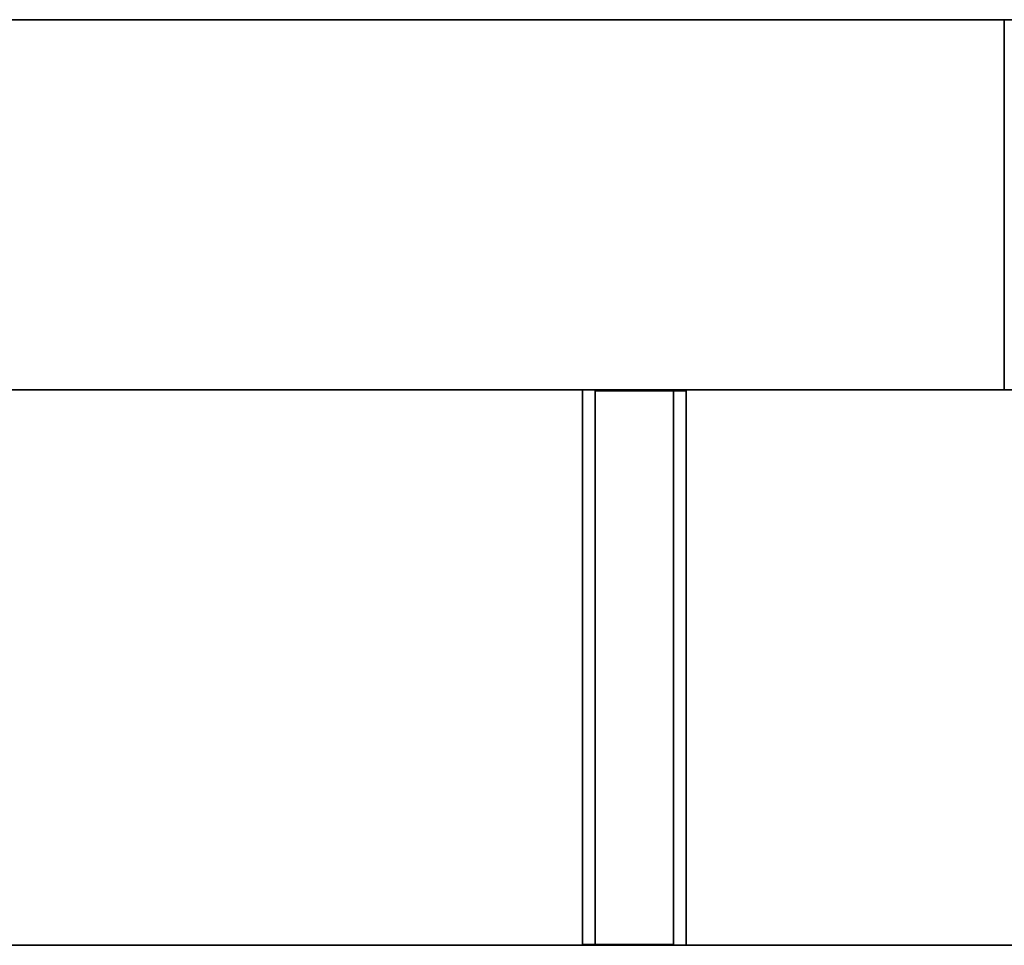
# Model space of a CAD drawing. Header units: millimetres. Extents: x -35 to 33166, y -35 to 31591.
# Tile 26 of 100: x 582 to 853, y 1755 to 2009. Entities that reach past the tile are written whole.
import ezdxf

# ---------------------------------------------------------------- set-up
doc = ezdxf.new("R2010")
doc.units = ezdxf.units.MM
doc.header["$LTSCALE"] = 25.4
doc.layers.get('0').update_dxf_attribs({"true_color": 0xffffff})
doc.layers.add('ICF - L1', color=7, linetype='Continuous', true_color=0xb4b464)
doc.layers.add('ICF - L2', color=7, linetype='Continuous', true_color=0x64ff64)

# ---------------------------------------------------------------- blocks, each defined once
blk = doc.blocks.new('Group8182')
for p, q in [((-887.3, -254, 0), (-254, -254, 0)), ((-887.3, -254, 457.2), (-254, -254, 457.2))]:
    blk.add_line(p, q)
blk = doc.blocks.new('Group8183')
for p, q in [((-887.3, 0, 457.2), (0, 0, 457.2)), ((0, 0, 0), (-887.3, 0, 0)), ((-227.79, -101.6, 457.2), (-887.3, -101.6, 457.2)), ((-227.79, -101.6, 0), (-887.3, -101.6, 0))]:
    blk.add_line(p, q)
blk = doc.blocks.new('Group8186')
for p, q in [((-596.7, -253.75, 405.8), (-596.7, -101.6, 405.8)), ((-596.7, -101.6, 405.8), (-596.7, -101.6, 312.12)), ((-596.7, -101.6, 312.12), (-596.7, -253.75, 312.12)), ((-596.7, -101.6, 312.12), (-571.7, -101.6, 312.12)), ((-571.7, -101.6, 405.8), (-596.7, -101.6, 405.8)), ((-571.7, -253.75, 312.12), (-571.7, -101.6, 312.12)), ((-571.7, -101.6, 312.12), (-571.7, -101.6, 405.8)), ((-571.7, -101.6, 405.8), (-571.7, -253.75, 405.8)), ((-596.7, -253.75, 312.12), (-596.7, -253.75, 405.8)), ((-571.7, -253.75, 312.12), (-596.7, -253.75, 312.12)), ((-596.7, -253.75, 405.8), (-571.7, -253.75, 405.8)), ((-571.7, -253.75, 405.8), (-571.7, -253.75, 312.12))]:
    blk.add_line(p, q)
blk = doc.blocks.new('Group8187')
for p, q in [((-596.7, -253.75, 144.68), (-596.7, -101.6, 144.68)), ((-596.7, -101.6, 144.68), (-596.7, -101.6, 51)), ((-596.7, -101.6, 51), (-596.7, -253.75, 51)), ((-596.7, -101.6, 51), (-571.7, -101.6, 51)), ((-571.7, -101.6, 144.68), (-596.7, -101.6, 144.68)), ((-571.7, -253.75, 51), (-571.7, -101.6, 51)), ((-571.7, -101.6, 51), (-571.7, -101.6, 144.68)), ((-571.7, -101.6, 144.68), (-571.7, -253.75, 144.68)), ((-596.7, -253.75, 51), (-596.7, -253.75, 144.68)), ((-571.7, -253.75, 51), (-596.7, -253.75, 51)), ((-596.7, -253.75, 144.68), (-571.7, -253.75, 144.68)), ((-571.7, -253.75, 144.68), (-571.7, -253.75, 51))]:
    blk.add_line(p, q)
blk = doc.blocks.new('6XR35_90_C_FC_344suk_MSG')
for name in ['Group8183', 'Group8186', 'Group8187', 'Group8182']:
    blk.add_blockref(name, (0, 0))
blk = doc.blocks.new('Group6861')
for p, q in [((-254, -254, 457.2), (-887.19926, -254, 457.2)), ((-887.19926, -254, 457.2), (-887.19926, -355.6, 457.2)), ((-254, -254), (-887.19926, -254)), ((-887.19926, -254), (-887.19926, -254, 457.2)), ((-887.19926, -355.6), (-887.19926, -254)), ((-887.19926, -355.6, 457.2), (-355.6, -355.6, 457.2)), ((-887.19926, -355.6, 457.2), (-887.19926, -355.6)), ((-887.19926, -355.6), (-355.6, -355.6))]:
    blk.add_line(p, q)
blk = doc.blocks.new('Group6865')
for p, q in [((-799.9, -253.75, 144.68), (-799.9, -101.6, 144.68)), ((-799.9, -101.6, 144.68), (-799.9, -101.6, 51)), ((-799.9, -101.6, 51), (-799.9, -253.75, 51)), ((-799.9, -101.6, 51), (-774.9, -101.6, 51)), ((-774.9, -101.6, 144.68), (-799.9, -101.6, 144.68)), ((-774.9, -253.75, 51), (-774.9, -101.6, 51)), ((-774.9, -101.6, 51), (-774.9, -101.6, 144.68)), ((-774.9, -101.6, 144.68), (-774.9, -253.75, 144.68)), ((-799.9, -253.75, 51), (-799.9, -253.75, 144.68)), ((-774.9, -253.75, 51), (-799.9, -253.75, 51)), ((-799.9, -253.75, 144.68), (-774.9, -253.75, 144.68)), ((-774.9, -253.75, 144.68), (-774.9, -253.75, 51))]:
    blk.add_line(p, q)
blk = doc.blocks.new('Group6866')
for p, q in [((-799.9, -253.75, 405.8), (-799.9, -101.6, 405.8)), ((-799.9, -101.6, 405.8), (-799.9, -101.6, 312.12)), ((-799.9, -101.6, 312.12), (-799.9, -253.75, 312.12)), ((-799.9, -101.6, 312.12), (-774.9, -101.6, 312.12)), ((-774.9, -101.6, 405.8), (-799.9, -101.6, 405.8)), ((-774.9, -253.75, 312.12), (-774.9, -101.6, 312.12)), ((-774.9, -101.6, 312.12), (-774.9, -101.6, 405.8)), ((-774.9, -101.6, 405.8), (-774.9, -253.75, 405.8)), ((-799.9, -253.75, 312.12), (-799.9, -253.75, 405.8)), ((-774.9, -253.75, 312.12), (-799.9, -253.75, 312.12)), ((-799.9, -253.75, 405.8), (-774.9, -253.75, 405.8)), ((-774.9, -253.75, 405.8), (-774.9, -253.75, 312.12))]:
    blk.add_line(p, q)
blk = doc.blocks.new('6XR35_90_C_FC_509mcb')
for name in ['Group6865', 'Group6866', 'Group6861']:
    blk.add_blockref(name, (0, 0))
blk = doc.blocks.new('Group8513')
for p, q in [((0, 0), (0, -480.9)), ((0, 0, 457.2), (0, -480.9, 457.2)), ((-101.6, -480.9, 457.2), (-101.6, -227.96, 457.2)), ((-101.6, -227.96), (-101.6, -480.9)), ((-101.6, -480.9, 457.2), (-101.6, -480.9)), ((0, -480.9), (-101.6, -480.9)), ((0, -480.9, 457.2), (-101.6, -480.9, 457.2)), ((0, -480.9, 457.2), (0, -480.9))]:
    blk.add_line(p, q)
blk = doc.blocks.new('6XR35_90_C_FC_cg99q3_MSG')
blk.add_blockref('Group8513', (0, 0))
blk = doc.blocks.new('Group7425')
for p, q in [((-254, -254, 457.2), (-887.19926, -254, 457.2)), ((-887.19926, -254, 457.2), (-887.19926, -355.6, 457.2)), ((-254, -254), (-887.19926, -254)), ((-887.19926, -254), (-887.19926, -254, 457.2)), ((-887.19926, -355.6), (-887.19926, -254)), ((-887.19926, -355.6, 457.2), (-355.6, -355.6, 457.2)), ((-887.19926, -355.6, 457.2), (-887.19926, -355.6)), ((-887.19926, -355.6), (-355.6, -355.6))]:
    blk.add_line(p, q)
blk = doc.blocks.new('Group7429')
for p, q in [((-799.9, -253.75, 144.68), (-799.9, -101.6, 144.68)), ((-799.9, -101.6, 144.68), (-799.9, -101.6, 51)), ((-799.9, -101.6, 51), (-799.9, -253.75, 51)), ((-799.9, -101.6, 51), (-774.9, -101.6, 51)), ((-774.9, -101.6, 144.68), (-799.9, -101.6, 144.68)), ((-774.9, -253.75, 51), (-774.9, -101.6, 51)), ((-774.9, -101.6, 51), (-774.9, -101.6, 144.68)), ((-774.9, -101.6, 144.68), (-774.9, -253.75, 144.68)), ((-799.9, -253.75, 51), (-799.9, -253.75, 144.68)), ((-774.9, -253.75, 51), (-799.9, -253.75, 51)), ((-799.9, -253.75, 144.68), (-774.9, -253.75, 144.68)), ((-774.9, -253.75, 144.68), (-774.9, -253.75, 51))]:
    blk.add_line(p, q)
blk = doc.blocks.new('Group7430')
for p, q in [((-799.9, -253.75, 405.8), (-799.9, -101.6, 405.8)), ((-799.9, -101.6, 405.8), (-799.9, -101.6, 312.12)), ((-799.9, -101.6, 312.12), (-799.9, -253.75, 312.12)), ((-799.9, -101.6, 312.12), (-774.9, -101.6, 312.12)), ((-774.9, -101.6, 405.8), (-799.9, -101.6, 405.8)), ((-774.9, -253.75, 312.12), (-774.9, -101.6, 312.12)), ((-774.9, -101.6, 312.12), (-774.9, -101.6, 405.8)), ((-774.9, -101.6, 405.8), (-774.9, -253.75, 405.8)), ((-799.9, -253.75, 312.12), (-799.9, -253.75, 405.8)), ((-774.9, -253.75, 312.12), (-799.9, -253.75, 312.12)), ((-799.9, -253.75, 405.8), (-774.9, -253.75, 405.8)), ((-774.9, -253.75, 405.8), (-774.9, -253.75, 312.12))]:
    blk.add_line(p, q)
blk = doc.blocks.new('6XR35_90_C_FC_77i85d')
for name in ['Group7429', 'Group7430', 'Group7425']:
    blk.add_blockref(name, (0, 0))
blk = doc.blocks.new('Group8684')
for p, q in [((-887.3, -254, 0), (-254, -254, 0)), ((-887.3, -254, 457.2), (-254, -254, 457.2))]:
    blk.add_line(p, q)
blk = doc.blocks.new('Group8685')
for p, q in [((-887.3, 0, 0), (0, 0, 0)), ((0, 0, 457.2), (-887.3, 0, 457.2)), ((-227.79, -101.6, 0), (-887.3, -101.6, 0)), ((-227.79, -101.6, 457.2), (-887.3, -101.6, 457.2))]:
    blk.add_line(p, q)
blk = doc.blocks.new('Group8688')
for p, q in [((-596.7, -253.75, 405.8), (-596.7, -101.6, 405.8)), ((-596.7, -101.6, 405.8), (-596.7, -101.6, 312.12)), ((-596.7, -101.6, 312.12), (-596.7, -253.75, 312.12)), ((-596.7, -101.6, 312.12), (-571.7, -101.6, 312.12)), ((-571.7, -101.6, 405.8), (-596.7, -101.6, 405.8)), ((-571.7, -253.75, 312.12), (-571.7, -101.6, 312.12)), ((-571.7, -101.6, 312.12), (-571.7, -101.6, 405.8)), ((-571.7, -101.6, 405.8), (-571.7, -253.75, 405.8)), ((-596.7, -253.75, 312.12), (-596.7, -253.75, 405.8)), ((-571.7, -253.75, 312.12), (-596.7, -253.75, 312.12)), ((-596.7, -253.75, 405.8), (-571.7, -253.75, 405.8)), ((-571.7, -253.75, 405.8), (-571.7, -253.75, 312.12))]:
    blk.add_line(p, q)
blk = doc.blocks.new('Group8689')
for p, q in [((-596.7, -253.75, 144.68), (-596.7, -101.6, 144.68)), ((-596.7, -101.6, 144.68), (-596.7, -101.6, 51)), ((-596.7, -101.6, 51), (-596.7, -253.75, 51)), ((-596.7, -101.6, 51), (-571.7, -101.6, 51)), ((-571.7, -101.6, 144.68), (-596.7, -101.6, 144.68)), ((-571.7, -253.75, 51), (-571.7, -101.6, 51)), ((-571.7, -101.6, 51), (-571.7, -101.6, 144.68)), ((-571.7, -101.6, 144.68), (-571.7, -253.75, 144.68)), ((-596.7, -253.75, 51), (-596.7, -253.75, 144.68)), ((-571.7, -253.75, 51), (-596.7, -253.75, 51)), ((-596.7, -253.75, 144.68), (-571.7, -253.75, 144.68)), ((-571.7, -253.75, 144.68), (-571.7, -253.75, 51))]:
    blk.add_line(p, q)
blk = doc.blocks.new('6XR35_90_C_FC_cfhkf9_MSG')
for name in ['Group8685', 'Group8688', 'Group8689', 'Group8684']:
    blk.add_blockref(name, (0, 0))
blk = doc.blocks.new('Group#1523')
for p, q in [((0, -480.9), (0, 0)), ((0, 0, 457.2), (0, -480.9, 457.2)), ((-101.6, -480.9), (-101.6, -227.96)), ((-101.6, -480.9, 457.2), (-101.6, -227.96, 457.2)), ((0, -480.9), (-101.6, -480.9)), ((-101.6, -480.9, 457.2), (-101.6, -480.9)), ((0, -480.9, 457.2), (-101.6, -480.9, 457.2)), ((0, -480.9, 457.2), (0, -480.9))]:
    blk.add_line(p, q)
blk = doc.blocks.new('6XR35_90_C_FC_h2mbp3_MSG')
blk.add_blockref('Group#1523', (0, 0))
blk = doc.blocks.new('Group#1529')
for p, q in [((-887.2, -355.59, 0), (-887.2, -254, 0)), ((-355.86, -254, 0), (-887.2, -254, 0)), ((-887.2, -254, 457.2), (-887.2, -355.59, 457.2)), ((-887.2, -254, 0), (-887.2, -254, 457.2)), ((-355.86, -254, 457.2), (-887.2, -254, 457.2)), ((-355.85, -355.6, 0), (-355.86, -254, 0)), ((-355.86, -254, 0), (-355.86, -254, 457.2)), ((-355.86, -254, 457.2), (-355.85, -355.6, 457.2)), ((-887.2, -355.59, 0), (-355.85, -355.6, 0)), ((-355.85, -355.6, 457.2), (-887.2, -355.59, 457.2)), ((-887.2, -355.59, 457.2), (-887.2, -355.59, 0)), ((-355.85, -355.6, 457.2), (-355.85, -355.6, 0))]:
    blk.add_line(p, q)
blk = doc.blocks.new('Group#1533')
for p, q in [((-799.9, -253.75, 144.68), (-799.9, -101.6, 144.68)), ((-799.9, -101.6, 144.68), (-799.9, -101.6, 51)), ((-799.9, -101.6, 51), (-799.9, -253.75, 51)), ((-799.9, -101.6, 51), (-774.9, -101.6, 51)), ((-774.9, -101.6, 144.68), (-799.9, -101.6, 144.68)), ((-774.9, -253.75, 51), (-774.9, -101.6, 51)), ((-774.9, -101.6, 51), (-774.9, -101.6, 144.68)), ((-774.9, -101.6, 144.68), (-774.9, -253.75, 144.68)), ((-799.9, -253.75, 51), (-799.9, -253.75, 144.68)), ((-774.9, -253.75, 51), (-799.9, -253.75, 51)), ((-799.9, -253.75, 144.68), (-774.9, -253.75, 144.68)), ((-774.9, -253.75, 144.68), (-774.9, -253.75, 51))]:
    blk.add_line(p, q)
blk = doc.blocks.new('Group#1654')
for p, q in [((-799.9, -253.75, 405.8), (-799.9, -101.6, 405.8)), ((-799.9, -101.6, 405.8), (-799.9, -101.6, 312.12)), ((-799.9, -101.6, 312.12), (-799.9, -253.75, 312.12)), ((-799.9, -101.6, 312.12), (-774.9, -101.6, 312.12)), ((-774.9, -101.6, 405.8), (-799.9, -101.6, 405.8)), ((-774.9, -253.75, 312.12), (-774.9, -101.6, 312.12)), ((-774.9, -101.6, 312.12), (-774.9, -101.6, 405.8)), ((-774.9, -101.6, 405.8), (-774.9, -253.75, 405.8)), ((-799.9, -253.75, 312.12), (-799.9, -253.75, 405.8)), ((-774.9, -253.75, 312.12), (-799.9, -253.75, 312.12)), ((-799.9, -253.75, 405.8), (-774.9, -253.75, 405.8)), ((-774.9, -253.75, 405.8), (-774.9, -253.75, 312.12))]:
    blk.add_line(p, q)
blk = doc.blocks.new('6XR35_90_C_FC_d4u64z_MSG')
for name in ['Group#1533', 'Group#1654', 'Group#1529']:
    blk.add_blockref(name, (0, 0))
blk = doc.blocks.new('Group9322')
for p, q in [((-887.3, -254, 0), (-254, -254, 0)), ((-887.3, -254, 457.2), (-254, -254, 457.2))]:
    blk.add_line(p, q)
blk = doc.blocks.new('Group9323')
for p, q in [((0, 0, 0), (-887.3, 0, 0)), ((0, 0, 457.2), (-887.3, 0, 457.2)), ((-227.79, -101.6, 0), (-887.3, -101.6, 0)), ((-227.79, -101.6, 457.2), (-887.3, -101.6, 457.2))]:
    blk.add_line(p, q)
blk = doc.blocks.new('Group9326')
for p, q in [((-596.7, -253.75, 405.8), (-596.7, -101.6, 405.8)), ((-596.7, -101.6, 405.8), (-596.7, -101.6, 312.12)), ((-596.7, -101.6, 312.12), (-596.7, -253.75, 312.12)), ((-596.7, -101.6, 312.12), (-571.7, -101.6, 312.12)), ((-571.7, -101.6, 405.8), (-596.7, -101.6, 405.8)), ((-571.7, -253.75, 312.12), (-571.7, -101.6, 312.12)), ((-571.7, -101.6, 312.12), (-571.7, -101.6, 405.8)), ((-571.7, -101.6, 405.8), (-571.7, -253.75, 405.8)), ((-596.7, -253.75, 312.12), (-596.7, -253.75, 405.8)), ((-571.7, -253.75, 312.12), (-596.7, -253.75, 312.12)), ((-596.7, -253.75, 405.8), (-571.7, -253.75, 405.8)), ((-571.7, -253.75, 405.8), (-571.7, -253.75, 312.12))]:
    blk.add_line(p, q)
blk = doc.blocks.new('Group9327')
for p, q in [((-596.7, -253.75, 144.68), (-596.7, -101.6, 144.68)), ((-596.7, -101.6, 144.68), (-596.7, -101.6, 51)), ((-596.7, -101.6, 51), (-596.7, -253.75, 51)), ((-596.7, -101.6, 51), (-571.7, -101.6, 51)), ((-571.7, -101.6, 144.68), (-596.7, -101.6, 144.68)), ((-571.7, -253.75, 51), (-571.7, -101.6, 51)), ((-571.7, -101.6, 51), (-571.7, -101.6, 144.68)), ((-571.7, -101.6, 144.68), (-571.7, -253.75, 144.68)), ((-596.7, -253.75, 51), (-596.7, -253.75, 144.68)), ((-571.7, -253.75, 51), (-596.7, -253.75, 51)), ((-596.7, -253.75, 144.68), (-571.7, -253.75, 144.68)), ((-571.7, -253.75, 144.68), (-571.7, -253.75, 51))]:
    blk.add_line(p, q)
blk = doc.blocks.new('6XR35_90_C_FC_fq9qh7_MSG')
for name in ['Group9323', 'Group9326', 'Group9327', 'Group9322']:
    blk.add_blockref(name, (0, 0))
blk = doc.blocks.new('Group7529')
for p, q in [((-254, -254, 457.2), (-887.19926, -254, 457.2)), ((-887.19926, -254, 457.2), (-887.19926, -355.6, 457.2)), ((-254, -254), (-887.19926, -254)), ((-887.19926, -254), (-887.19926, -254, 457.2)), ((-887.19926, -355.6), (-887.19926, -254)), ((-887.19926, -355.6, 457.2), (-355.6, -355.6, 457.2)), ((-887.19926, -355.6, 457.2), (-887.19926, -355.6)), ((-887.19926, -355.6), (-355.6, -355.6))]:
    blk.add_line(p, q)
blk = doc.blocks.new('Group7533')
for p, q in [((-799.9, -253.75, 144.68), (-799.9, -101.6, 144.68)), ((-799.9, -101.6, 144.68), (-799.9, -101.6, 51)), ((-799.9, -101.6, 51), (-799.9, -253.75, 51)), ((-799.9, -101.6, 51), (-774.9, -101.6, 51)), ((-774.9, -101.6, 144.68), (-799.9, -101.6, 144.68)), ((-774.9, -253.75, 51), (-774.9, -101.6, 51)), ((-774.9, -101.6, 51), (-774.9, -101.6, 144.68)), ((-774.9, -101.6, 144.68), (-774.9, -253.75, 144.68)), ((-799.9, -253.75, 51), (-799.9, -253.75, 144.68)), ((-774.9, -253.75, 51), (-799.9, -253.75, 51)), ((-799.9, -253.75, 144.68), (-774.9, -253.75, 144.68)), ((-774.9, -253.75, 144.68), (-774.9, -253.75, 51))]:
    blk.add_line(p, q)
blk = doc.blocks.new('Group7534')
for p, q in [((-799.9, -253.75, 405.8), (-799.9, -101.6, 405.8)), ((-799.9, -101.6, 405.8), (-799.9, -101.6, 312.12)), ((-799.9, -101.6, 312.12), (-799.9, -253.75, 312.12)), ((-799.9, -101.6, 312.12), (-774.9, -101.6, 312.12)), ((-774.9, -101.6, 405.8), (-799.9, -101.6, 405.8)), ((-774.9, -253.75, 312.12), (-774.9, -101.6, 312.12)), ((-774.9, -101.6, 312.12), (-774.9, -101.6, 405.8)), ((-774.9, -101.6, 405.8), (-774.9, -253.75, 405.8)), ((-799.9, -253.75, 312.12), (-799.9, -253.75, 405.8)), ((-774.9, -253.75, 312.12), (-799.9, -253.75, 312.12)), ((-799.9, -253.75, 405.8), (-774.9, -253.75, 405.8)), ((-774.9, -253.75, 405.8), (-774.9, -253.75, 312.12))]:
    blk.add_line(p, q)
blk = doc.blocks.new('6XR35_90_C_FC_4q0dcm')
for name in ['Group7533', 'Group7534', 'Group7529']:
    blk.add_blockref(name, (0, 0))
blk = doc.blocks.new('Group#4047')
for p, q in [((-887.3, -254, 0), (-254, -254, 0)), ((-254, -254, 457.2), (-887.3, -254, 457.2))]:
    blk.add_line(p, q)
blk = doc.blocks.new('Group#4048')
for p, q in [((-887.3, -0.02, 250.87), (-0.01, -0.02, 250.87)), ((-0.01, -0.02, 98.33), (-887.3, -0.02, 98.33)), ((-0.01, -0.02, 457.2), (-887.3, -0.02, 457.2)), ((-887.3, -0.02, 0), (-0.01, -0.02, 0)), ((-227.79, -101.6, 250.87), (-887.3, -101.6, 250.87)), ((-887.3, -101.6, 98.33), (-227.79, -101.6, 98.33)), ((-887.3, -101.6, 0), (-227.79, -101.6, 0)), ((-227.79, -101.6, 457.2), (-887.3, -101.6, 457.2))]:
    blk.add_line(p, q)
blk = doc.blocks.new('Group10246')
for p, q in [((-596.7, -253.75, 405.8), (-596.7, -101.6, 405.8)), ((-596.7, -101.6, 405.8), (-596.7, -101.6, 312.12)), ((-596.7, -101.6, 312.12), (-596.7, -253.75, 312.12)), ((-596.7, -101.6, 312.12), (-571.7, -101.6, 312.12)), ((-571.7, -101.6, 405.8), (-596.7, -101.6, 405.8)), ((-571.7, -253.75, 312.12), (-571.7, -101.6, 312.12)), ((-571.7, -101.6, 312.12), (-571.7, -101.6, 405.8)), ((-571.7, -101.6, 405.8), (-571.7, -253.75, 405.8)), ((-596.7, -253.75, 312.12), (-596.7, -253.75, 405.8)), ((-571.7, -253.75, 312.12), (-596.7, -253.75, 312.12)), ((-596.7, -253.75, 405.8), (-571.7, -253.75, 405.8)), ((-571.7, -253.75, 405.8), (-571.7, -253.75, 312.12))]:
    blk.add_line(p, q)
blk = doc.blocks.new('Group#4051')
for p, q in [((-571.7, -101.6, 98.33), (-596.7, -101.6, 98.33)), ((-596.7, -101.6, 98.33), (-596.7, -253.75, 98.33)), ((-596.7, -253.75, 51), (-596.7, -101.6, 51)), ((-596.7, -101.6, 51), (-571.7, -101.6, 51)), ((-596.7, -101.6, 98.33), (-596.7, -101.6, 51)), ((-571.7, -253.75, 98.33), (-571.7, -101.6, 98.33)), ((-571.7, -253.75, 51), (-571.7, -101.6, 51)), ((-571.7, -101.6, 98.33), (-571.7, -101.6, 51)), ((-596.7, -253.75, 98.33), (-571.7, -253.75, 98.33)), ((-596.7, -253.75, 51), (-571.7, -253.75, 51)), ((-596.7, -253.75, 98.33), (-596.7, -253.75, 51)), ((-571.7, -253.75, 98.33), (-571.7, -253.75, 51))]:
    blk.add_line(p, q)
blk = doc.blocks.new('6XR35_90_C_FC_5zh6tw_MSG')
for name in ['Group#4048', 'Group10246', 'Group#4051', 'Group#4047']:
    blk.add_blockref(name, (0, 0))
blk = doc.blocks.new('Group3573')
at = {"layer": 'ICF - L1', "rotation": 180}
for name, p in [('6XR35_90_C_FC_509mcb', (-34.59, 1652.92, -100)), ('6XR35_90_C_FC_77i85d', (-34.59, 1652.92, 814.4)), ('6XR35_90_C_FC_d4u64z_MSG', (-34.59, 1652.92, 1728.8)), ('6XR35_90_C_FC_4q0dcm', (-34.59, 1652.92, 2643.2))]:
    blk.add_blockref(name, p, dxfattribs=at)
at = {"layer": 'ICF - L1'}
for name, p in [('6XR35_90_C_FC_344suk_MSG', (1333.51, 2008.52, 357.2)), ('6XR35_90_C_FC_cfhkf9_MSG', (1333.51, 2008.52, 1271.6)), ('6XR35_90_C_FC_fq9qh7_MSG', (1333.51, 2008.52, 2186)), ('6XR35_90_C_FC_5zh6tw_MSG', (1333.51, 2008.52, 3100.4))]:
    blk.add_blockref(name, p, dxfattribs=at)
at = {"layer": 'ICF - L1', "extrusion": (0, 0, -1), "zscale": -1, "rotation": 89.99999999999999}
for name, p in [('6XR35_90_C_FC_cg99q3_MSG', (-1333.51, 2008.52, -814.4)), ('6XR35_90_C_FC_h2mbp3_MSG', (-1333.51, 2008.52, -1728.8))]:
    blk.add_blockref(name, p, dxfattribs=at)
blk = doc.blocks.new('Group8622')
for p, q in [((-254, -254, 457.2), (-887.19926, -254, 457.2)), ((-887.19926, -254, 457.2), (-887.19926, -355.6, 457.2)), ((-254, -254), (-887.19926, -254)), ((-887.19926, -254), (-887.19926, -254, 457.2)), ((-887.19926, -355.6), (-887.19926, -254)), ((-887.19926, -355.6, 457.2), (-355.6, -355.6, 457.2)), ((-887.19926, -355.6, 457.2), (-887.19926, -355.6)), ((-887.19926, -355.6), (-355.6, -355.6))]:
    blk.add_line(p, q)
blk = doc.blocks.new('Group#2494')
for p, q in [((-799.9, -253.75, 144.68), (-799.9, -101.6, 144.68)), ((-799.9, -101.6, 144.68), (-799.9, -101.6, 51)), ((-799.9, -101.6, 51), (-799.9, -253.75, 51)), ((-799.9, -101.6, 51), (-774.9, -101.6, 51)), ((-774.9, -101.6, 144.68), (-799.9, -101.6, 144.68)), ((-774.9, -253.75, 51), (-774.9, -101.6, 51)), ((-774.9, -101.6, 51), (-774.9, -101.6, 144.68)), ((-774.9, -101.6, 144.68), (-774.9, -253.75, 144.68)), ((-799.9, -253.75, 51), (-799.9, -253.75, 144.68)), ((-774.9, -253.75, 51), (-799.9, -253.75, 51)), ((-799.9, -253.75, 144.68), (-774.9, -253.75, 144.68)), ((-774.9, -253.75, 144.68), (-774.9, -253.75, 51))]:
    blk.add_line(p, q)
blk = doc.blocks.new('Group#2495')
for p, q in [((-799.9, -253.75, 405.8), (-799.9, -101.6, 405.8)), ((-799.9, -101.6, 405.8), (-799.9, -101.6, 312.12)), ((-799.9, -101.6, 312.12), (-799.9, -253.75, 312.12)), ((-799.9, -101.6, 312.12), (-774.9, -101.6, 312.12)), ((-774.9, -101.6, 405.8), (-799.9, -101.6, 405.8)), ((-774.9, -253.75, 312.12), (-774.9, -101.6, 312.12)), ((-774.9, -101.6, 312.12), (-774.9, -101.6, 405.8)), ((-774.9, -101.6, 405.8), (-774.9, -253.75, 405.8)), ((-799.9, -253.75, 312.12), (-799.9, -253.75, 405.8)), ((-774.9, -253.75, 312.12), (-799.9, -253.75, 312.12)), ((-799.9, -253.75, 405.8), (-774.9, -253.75, 405.8)), ((-774.9, -253.75, 405.8), (-774.9, -253.75, 312.12))]:
    blk.add_line(p, q)
blk = doc.blocks.new('6XR35_90_C#3_FC_evu4t6')
for name in ['Group#2494', 'Group#2495', 'Group8622']:
    blk.add_blockref(name, (0, 0))
blk = doc.blocks.new('Group#2487')
for p, q in [((0, 0, 457.2), (0, -480.9, 457.2)), ((0, -480.9), (0, 0)), ((-101.6, -480.9, 457.2), (-101.6, -227.96, 457.2)), ((-101.6, -227.96), (-101.6, -480.9)), ((-101.6, -480.9), (-101.6, -480.9, 457.2)), ((-101.6, -480.9, 457.2), (0, -480.9, 457.2)), ((0, -480.9), (-101.6, -480.9)), ((0, -480.9, 457.2), (0, -480.9))]:
    blk.add_line(p, q)
blk = doc.blocks.new('6XR35_90_C#3_FC_2ymyfl_FC_ftk3oq')
blk.add_blockref('Group#2487', (0, 0))
blk = doc.blocks.new('Group8100')
for p, q in [((-254, -254, 457.2), (-887.19926, -254, 457.2)), ((-887.19926, -254, 457.2), (-887.19926, -355.6, 457.2)), ((-254, -254), (-887.19926, -254)), ((-887.19926, -254), (-887.19926, -254, 457.2)), ((-887.19926, -355.6), (-887.19926, -254)), ((-887.19926, -355.6, 457.2), (-355.6, -355.6, 457.2)), ((-887.19926, -355.6, 457.2), (-887.19926, -355.6)), ((-887.19926, -355.6), (-355.6, -355.6))]:
    blk.add_line(p, q)
blk = doc.blocks.new('Group#392')
for p, q in [((-799.9, -253.75, 144.68), (-799.9, -101.6, 144.68)), ((-799.9, -101.6, 144.68), (-799.9, -101.6, 51)), ((-799.9, -101.6, 51), (-799.9, -253.75, 51)), ((-799.9, -101.6, 51), (-774.9, -101.6, 51)), ((-774.9, -101.6, 144.68), (-799.9, -101.6, 144.68)), ((-774.9, -253.75, 51), (-774.9, -101.6, 51)), ((-774.9, -101.6, 51), (-774.9, -101.6, 144.68)), ((-774.9, -101.6, 144.68), (-774.9, -253.75, 144.68)), ((-799.9, -253.75, 51), (-799.9, -253.75, 144.68)), ((-774.9, -253.75, 51), (-799.9, -253.75, 51)), ((-799.9, -253.75, 144.68), (-774.9, -253.75, 144.68)), ((-774.9, -253.75, 144.68), (-774.9, -253.75, 51))]:
    blk.add_line(p, q)
blk = doc.blocks.new('Group#396')
for p, q in [((-799.9, -253.75, 405.8), (-799.9, -101.6, 405.8)), ((-799.9, -101.6, 405.8), (-799.9, -101.6, 312.12)), ((-799.9, -101.6, 312.12), (-799.9, -253.75, 312.12)), ((-799.9, -101.6, 312.12), (-774.9, -101.6, 312.12)), ((-774.9, -101.6, 405.8), (-799.9, -101.6, 405.8)), ((-774.9, -253.75, 312.12), (-774.9, -101.6, 312.12)), ((-774.9, -101.6, 312.12), (-774.9, -101.6, 405.8)), ((-774.9, -101.6, 405.8), (-774.9, -253.75, 405.8)), ((-799.9, -253.75, 312.12), (-799.9, -253.75, 405.8)), ((-774.9, -253.75, 312.12), (-799.9, -253.75, 312.12)), ((-799.9, -253.75, 405.8), (-774.9, -253.75, 405.8)), ((-774.9, -253.75, 405.8), (-774.9, -253.75, 312.12))]:
    blk.add_line(p, q)
blk = doc.blocks.new('6XR35_90_C#3_FC_83wsl9')
for name in ['Group#392', 'Group#396', 'Group8100']:
    blk.add_blockref(name, (0, 0))
blk = doc.blocks.new('Group#330')
for p, q in [((0, 0, 457.2), (0, -480.9, 457.2)), ((0, -480.9), (0, 0)), ((-101.6, -480.9, 457.2), (-101.6, -227.96, 457.2)), ((-101.6, -227.96), (-101.6, -480.9)), ((-101.6, -480.9), (-101.6, -480.9, 457.2)), ((-101.6, -480.9, 457.2), (0, -480.9, 457.2)), ((0, -480.9), (-101.6, -480.9)), ((0, -480.9, 457.2), (0, -480.9))]:
    blk.add_line(p, q)
blk = doc.blocks.new('6XR35_90_C#3_FC_2i5a4l_FC_gl7pxk')
blk.add_blockref('Group#330', (0, 0))
blk = doc.blocks.new('Group8387')
for p, q in [((-887.3, 0, 457.2), (0, 0, 457.2)), ((0, 0), (-887.3, 0)), ((-227.79, -101.6, 457.2), (-887.3, -101.6, 457.2)), ((-887.3, -101.6), (-227.79, -101.6))]:
    blk.add_line(p, q)
blk = doc.blocks.new('Group8392')
for p, q in [((-596.7, -253.75, 405.8), (-596.7, -101.6, 405.8)), ((-596.7, -101.6, 405.8), (-596.7, -101.6, 312.12)), ((-596.7, -101.6, 312.12), (-596.7, -253.75, 312.12)), ((-596.7, -101.6, 312.12), (-571.7, -101.6, 312.12)), ((-571.7, -101.6, 405.8), (-596.7, -101.6, 405.8)), ((-571.7, -253.75, 312.12), (-571.7, -101.6, 312.12)), ((-571.7, -101.6, 312.12), (-571.7, -101.6, 405.8)), ((-571.7, -101.6, 405.8), (-571.7, -253.75, 405.8)), ((-596.7, -253.75, 312.12), (-596.7, -253.75, 405.8)), ((-571.7, -253.75, 312.12), (-596.7, -253.75, 312.12)), ((-596.7, -253.75, 405.8), (-571.7, -253.75, 405.8)), ((-571.7, -253.75, 405.8), (-571.7, -253.75, 312.12))]:
    blk.add_line(p, q)
blk = doc.blocks.new('Group8393')
for p, q in [((-596.7, -253.75, 144.68), (-596.7, -101.6, 144.68)), ((-596.7, -101.6, 144.68), (-596.7, -101.6, 51)), ((-596.7, -101.6, 51), (-596.7, -253.75, 51)), ((-596.7, -101.6, 51), (-571.7, -101.6, 51)), ((-571.7, -101.6, 144.68), (-596.7, -101.6, 144.68)), ((-571.7, -253.75, 51), (-571.7, -101.6, 51)), ((-571.7, -101.6, 51), (-571.7, -101.6, 144.68)), ((-571.7, -101.6, 144.68), (-571.7, -253.75, 144.68)), ((-596.7, -253.75, 51), (-596.7, -253.75, 144.68)), ((-571.7, -253.75, 51), (-596.7, -253.75, 51)), ((-596.7, -253.75, 144.68), (-571.7, -253.75, 144.68)), ((-571.7, -253.75, 144.68), (-571.7, -253.75, 51))]:
    blk.add_line(p, q)
blk = doc.blocks.new('6XR35_90_C#3_FC_7uh0lm')
for name in ['Group8387', 'Group8392', 'Group8393']:
    blk.add_blockref(name, (0, 0))
blk = doc.blocks.new('Group#2507')
for p, q in [((-887.3, 0, 457.2), (0, 0, 457.2)), ((0, 0), (-887.3, 0)), ((-227.79, -101.6, 457.2), (-887.3, -101.6, 457.2)), ((-887.3, -101.6), (-227.79, -101.6))]:
    blk.add_line(p, q)
blk = doc.blocks.new('Group#2510')
for p, q in [((-596.7, -253.75, 405.8), (-596.7, -101.6, 405.8)), ((-596.7, -101.6, 405.8), (-596.7, -101.6, 312.12)), ((-596.7, -101.6, 312.12), (-596.7, -253.75, 312.12)), ((-596.7, -101.6, 312.12), (-571.7, -101.6, 312.12)), ((-571.7, -101.6, 405.8), (-596.7, -101.6, 405.8)), ((-571.7, -253.75, 312.12), (-571.7, -101.6, 312.12)), ((-571.7, -101.6, 312.12), (-571.7, -101.6, 405.8)), ((-571.7, -101.6, 405.8), (-571.7, -253.75, 405.8)), ((-596.7, -253.75, 312.12), (-596.7, -253.75, 405.8)), ((-571.7, -253.75, 312.12), (-596.7, -253.75, 312.12)), ((-596.7, -253.75, 405.8), (-571.7, -253.75, 405.8)), ((-571.7, -253.75, 405.8), (-571.7, -253.75, 312.12))]:
    blk.add_line(p, q)
blk = doc.blocks.new('Group8651')
for p, q in [((-596.7, -253.75, 144.68), (-596.7, -101.6, 144.68)), ((-596.7, -101.6, 144.68), (-596.7, -101.6, 51)), ((-596.7, -101.6, 51), (-596.7, -253.75, 51)), ((-596.7, -101.6, 51), (-571.7, -101.6, 51)), ((-571.7, -101.6, 144.68), (-596.7, -101.6, 144.68)), ((-571.7, -253.75, 51), (-571.7, -101.6, 51)), ((-571.7, -101.6, 51), (-571.7, -101.6, 144.68)), ((-571.7, -101.6, 144.68), (-571.7, -253.75, 144.68)), ((-596.7, -253.75, 51), (-596.7, -253.75, 144.68)), ((-571.7, -253.75, 51), (-596.7, -253.75, 51)), ((-596.7, -253.75, 144.68), (-571.7, -253.75, 144.68)), ((-571.7, -253.75, 144.68), (-571.7, -253.75, 51))]:
    blk.add_line(p, q)
blk = doc.blocks.new('6XR35_90_C#3_FC_dhg9op')
for name in ['Group#2507', 'Group#2510', 'Group8651']:
    blk.add_blockref(name, (0, 0))
blk = doc.blocks.new('Group8695')
for p, q in [((0, 0, 457.2), (0, -480.9, 457.2)), ((0, -480.9), (0, 0)), ((-101.6, -480.9, 457.2), (-101.6, -227.96, 457.2)), ((-101.6, -227.96), (-101.6, -480.9)), ((-101.6, -480.9), (-101.6, -480.9, 457.2)), ((-101.6, -480.9, 457.2), (0, -480.9, 457.2)), ((0, -480.9), (-101.6, -480.9)), ((0, -480.9, 457.2), (0, -480.9))]:
    blk.add_line(p, q)
blk = doc.blocks.new('6XR35_90_C#3_FC_fhmvgp_FC_7klerj')
blk.add_blockref('Group8695', (0, 0))
blk = doc.blocks.new('Group8703')
for p, q in [((-254, -254, 457.2), (-887.19926, -254, 457.2)), ((-887.19926, -254, 457.2), (-887.19926, -355.6, 457.2)), ((-254, -254), (-887.19926, -254)), ((-887.19926, -254), (-887.19926, -254, 457.2)), ((-887.19926, -355.6), (-887.19926, -254)), ((-887.19926, -355.6, 457.2), (-355.6, -355.6, 457.2)), ((-887.19926, -355.6, 457.2), (-887.19926, -355.6)), ((-887.19926, -355.6), (-355.6, -355.6))]:
    blk.add_line(p, q)
blk = doc.blocks.new('Group#2552')
for p, q in [((-799.9, -253.75, 144.68), (-799.9, -101.6, 144.68)), ((-799.9, -101.6, 144.68), (-799.9, -101.6, 51)), ((-799.9, -101.6, 51), (-799.9, -253.75, 51)), ((-799.9, -101.6, 51), (-774.9, -101.6, 51)), ((-774.9, -101.6, 144.68), (-799.9, -101.6, 144.68)), ((-774.9, -253.75, 51), (-774.9, -101.6, 51)), ((-774.9, -101.6, 51), (-774.9, -101.6, 144.68)), ((-774.9, -101.6, 144.68), (-774.9, -253.75, 144.68)), ((-799.9, -253.75, 51), (-799.9, -253.75, 144.68)), ((-774.9, -253.75, 51), (-799.9, -253.75, 51)), ((-799.9, -253.75, 144.68), (-774.9, -253.75, 144.68)), ((-774.9, -253.75, 144.68), (-774.9, -253.75, 51))]:
    blk.add_line(p, q)
blk = doc.blocks.new('Group#2553')
for p, q in [((-799.9, -253.75, 405.8), (-799.9, -101.6, 405.8)), ((-799.9, -101.6, 405.8), (-799.9, -101.6, 312.12)), ((-799.9, -101.6, 312.12), (-799.9, -253.75, 312.12)), ((-799.9, -101.6, 312.12), (-774.9, -101.6, 312.12)), ((-774.9, -101.6, 405.8), (-799.9, -101.6, 405.8)), ((-774.9, -253.75, 312.12), (-774.9, -101.6, 312.12)), ((-774.9, -101.6, 312.12), (-774.9, -101.6, 405.8)), ((-774.9, -101.6, 405.8), (-774.9, -253.75, 405.8)), ((-799.9, -253.75, 312.12), (-799.9, -253.75, 405.8)), ((-774.9, -253.75, 312.12), (-799.9, -253.75, 312.12)), ((-799.9, -253.75, 405.8), (-774.9, -253.75, 405.8)), ((-774.9, -253.75, 405.8), (-774.9, -253.75, 312.12))]:
    blk.add_line(p, q)
blk = doc.blocks.new('6XR35_90_C#3_FC_7mmclu')
for name in ['Group#2552', 'Group#2553', 'Group8703']:
    blk.add_blockref(name, (0, 0))
blk = doc.blocks.new('Group#2563')
for p, q in [((-887.3, 0, 457.2), (0, 0, 457.2)), ((0, 0), (-887.3, 0)), ((-227.79, -101.6, 457.2), (-887.3, -101.6, 457.2)), ((-887.3, -101.6), (-227.79, -101.6))]:
    blk.add_line(p, q)
blk = doc.blocks.new('Group#2568')
for p, q in [((-596.7, -253.75, 405.8), (-596.7, -101.6, 405.8)), ((-596.7, -101.6, 405.8), (-596.7, -101.6, 312.12)), ((-596.7, -101.6, 312.12), (-596.7, -253.75, 312.12)), ((-596.7, -101.6, 312.12), (-571.7, -101.6, 312.12)), ((-571.7, -101.6, 405.8), (-596.7, -101.6, 405.8)), ((-571.7, -253.75, 312.12), (-571.7, -101.6, 312.12)), ((-571.7, -101.6, 312.12), (-571.7, -101.6, 405.8)), ((-571.7, -101.6, 405.8), (-571.7, -253.75, 405.8)), ((-596.7, -253.75, 312.12), (-596.7, -253.75, 405.8)), ((-571.7, -253.75, 312.12), (-596.7, -253.75, 312.12)), ((-596.7, -253.75, 405.8), (-571.7, -253.75, 405.8)), ((-571.7, -253.75, 405.8), (-571.7, -253.75, 312.12))]:
    blk.add_line(p, q)
blk = doc.blocks.new('Group#2569')
for p, q in [((-596.7, -253.75, 144.68), (-596.7, -101.6, 144.68)), ((-596.7, -101.6, 144.68), (-596.7, -101.6, 51)), ((-596.7, -101.6, 51), (-596.7, -253.75, 51)), ((-596.7, -101.6, 51), (-571.7, -101.6, 51)), ((-571.7, -101.6, 144.68), (-596.7, -101.6, 144.68)), ((-571.7, -253.75, 51), (-571.7, -101.6, 51)), ((-571.7, -101.6, 51), (-571.7, -101.6, 144.68)), ((-571.7, -101.6, 144.68), (-571.7, -253.75, 144.68)), ((-596.7, -253.75, 51), (-596.7, -253.75, 144.68)), ((-571.7, -253.75, 51), (-596.7, -253.75, 51)), ((-596.7, -253.75, 144.68), (-571.7, -253.75, 144.68)), ((-571.7, -253.75, 144.68), (-571.7, -253.75, 51))]:
    blk.add_line(p, q)
blk = doc.blocks.new('6XR35_90_C#3_FC_8t9hml')
for name in ['Group#2563', 'Group#2568', 'Group#2569']:
    blk.add_blockref(name, (0, 0))
blk = doc.blocks.new('Group10466')
for p, q in [((-254, -254, 124.2), (-887.2, -254, 124.2)), ((-887.2, -254, 0), (-254, -254, 0)), ((-887.2, -355.6, 124.2), (-355.6, -355.6, 124.2)), ((-355.6, -355.6, 0), (-887.2, -355.6, 0))]:
    blk.add_line(p, q)
blk = doc.blocks.new('Group10467')
for p, q in [((-887.2, -101.6, 124.2), (-227.79, -101.6, 124.2)), ((-887.2, -101.6, 0), (-227.79, -101.6, 0))]:
    blk.add_line(p, q)
blk = doc.blocks.new('Group10469')
for p, q in [((-774.9, -101.6, 124.2), (-799.9, -101.6, 124.2)), ((-799.9, -101.6, 124.2), (-799.9, -253.75, 124.2)), ((-799.9, -253.75, 51), (-799.9, -101.6, 51)), ((-799.9, -101.6, 51), (-774.9, -101.6, 51)), ((-799.9, -101.6, 124.2), (-799.9, -101.6, 51)), ((-774.9, -253.75, 124.2), (-774.9, -101.6, 124.2)), ((-774.9, -253.75, 51), (-774.9, -101.6, 51)), ((-774.9, -101.6, 124.2), (-774.9, -101.6, 51)), ((-799.9, -253.75, 124.2), (-774.9, -253.75, 124.2)), ((-799.9, -253.75, 51), (-774.9, -253.75, 51)), ((-799.9, -253.75, 124.2), (-799.9, -253.75, 51)), ((-774.9, -253.75, 124.2), (-774.9, -253.75, 51))]:
    blk.add_line(p, q)
blk = doc.blocks.new('6XR35_90_C#3_FC_9tgy21_MSG')
for name in ['Group10467', 'Group10469', 'Group10466']:
    blk.add_blockref(name, (0, 0))
blk = doc.blocks.new('Group3664')
at = {"layer": 'ICF - L2', "rotation": 180}
for name, p in [('6XR35_90_C#3_FC_evu4t6', (-34.59, 1652.92, 4472)), ('6XR35_90_C#3_FC_83wsl9', (-34.59, 1652.92, 3557.6)), ('6XR35_90_C#3_FC_7mmclu', (-34.59, 1652.92, 5386.4)), ('6XR35_90_C#3_FC_9tgy21_MSG', (-34.59, 1652.92, 6300.8))]:
    blk.add_blockref(name, p, dxfattribs=at)
at = {"layer": 'ICF - L2'}
for name, p in [('6XR35_90_C#3_FC_7uh0lm', (1333.51, 2008.52, 4014.8)), ('6XR35_90_C#3_FC_dhg9op', (1333.51, 2008.52, 4929.2)), ('6XR35_90_C#3_FC_8t9hml', (1333.51, 2008.52, 5843.6))]:
    blk.add_blockref(name, p, dxfattribs=at)
at = {"layer": 'ICF - L2', "extrusion": (0, 0, -1), "zscale": -1, "rotation": 89.99999999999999}
for name, p in [('6XR35_90_C#3_FC_2ymyfl_FC_ftk3oq', (-1333.51, 2008.52, -4472)), ('6XR35_90_C#3_FC_2i5a4l_FC_gl7pxk', (-1333.51, 2008.52, -3557.6)), ('6XR35_90_C#3_FC_fhmvgp_FC_7klerj', (-1333.51, 2008.52, -5386.4))]:
    blk.add_blockref(name, p, dxfattribs=at)

msp = doc.modelspace()

# ---------------------------------------------------------------- block references
for name in ['Group3573', 'Group3664']:
    msp.add_blockref(name, (0, 0))

doc.saveas('drawing.dxf')
